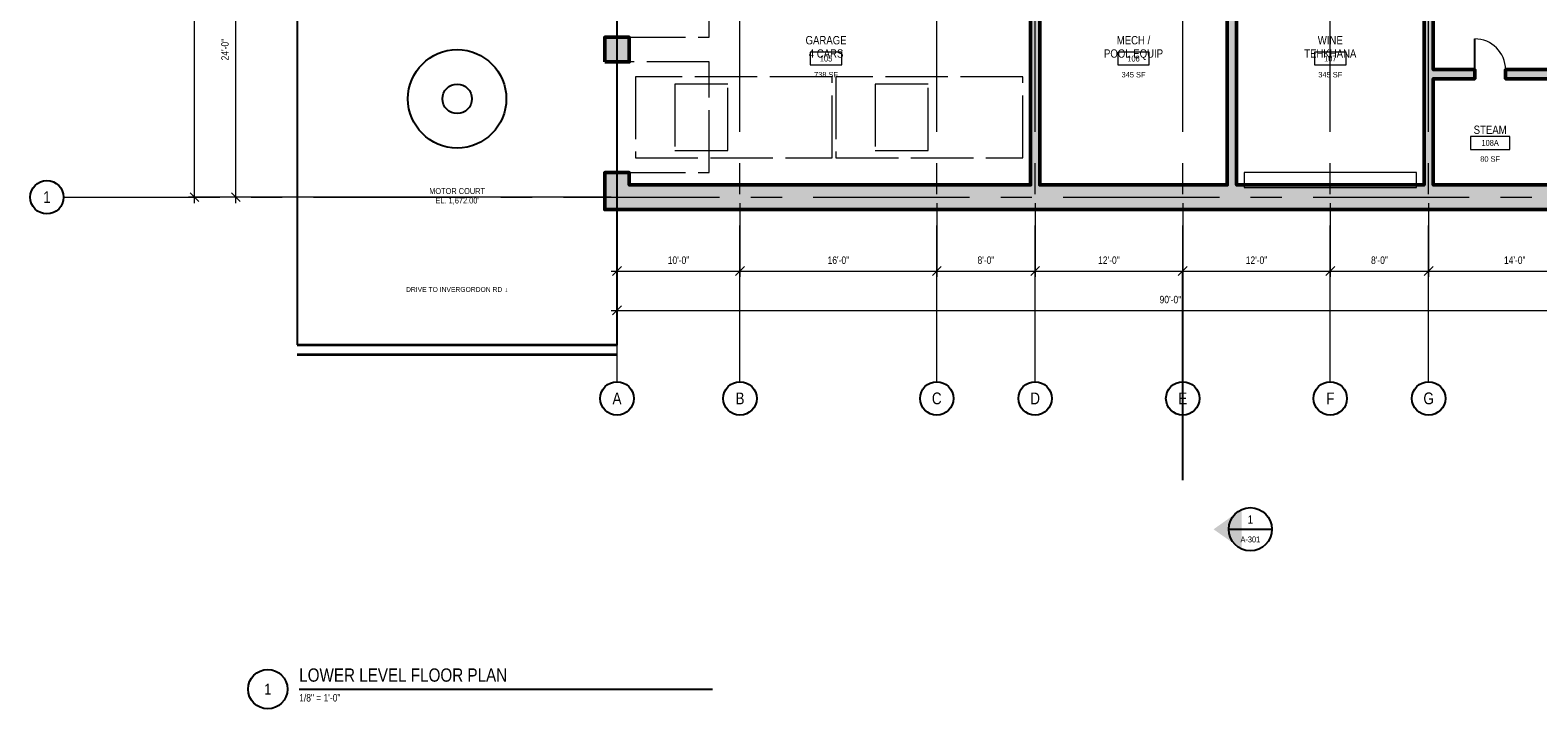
# Model space of a CAD drawing. Header units: inches. Extents: x -573 to 5349, y -139 to 1809.
# Tile 1 of 12: x -573 to 899, y -139 to 523. Entities that reach past the tile are written whole.
import ezdxf
from ezdxf.enums import TextEntityAlignment as Align

# ---------------------------------------------------------------- set-up
doc = ezdxf.new("R2010")
doc.units = ezdxf.units.IN
doc.header["$LTSCALE"] = 48
doc.header["$MEASUREMENT"] = 0
doc.linetypes.add('CENTER', pattern=[5.08, 3.175, -0.635, 0.635, -0.635])
doc.linetypes.add('DASHED', pattern=[1.524, 1.27, -0.254])
for name, color, linetype, lineweight in [('A-ANNO-DIMS', 3, 'CONTINUOUS', 18), ('A-ANNO-SYMB', 7, 'CONTINUOUS', 25), ('A-ANNO-TEXT', 7, 'CONTINUOUS', 25), ('A-AREA-IDEN', 5, 'CONTINUOUS', 18), ('A-DOOR', 2, 'CONTINUOUS', 25), ('A-DOOR-SWNG', 2, 'CONTINUOUS', 13), ('A-FLOR-FIXT', 6, 'CONTINUOUS', 18), ('A-FLOR-OVHD', 8, 'DASHED', 18), ('A-FURN', 8, 'DASHED', 13), ('A-GRID', 8, 'CENTER', 18), ('A-WALL', 7, 'CONTINUOUS', 50), ('A-WALL-PATT', 8, 'CONTINUOUS', 9), ('A-WALL-RETN', 7, 'CONTINUOUS', 35), ('L-SITE', 7, 'CONTINUOUS', 25)]:
    doc.layers.add(name, color=color, linetype=linetype, lineweight=lineweight)
doc.styles.add('JM', font='IBMPlexSansCondensed-Regular.ttf')

msp = doc.modelspace()

# ---------------------------------------------------------------- hatches: boundary and pattern name
at = {"layer": 'A-ANNO-SYMB'}
h = msp.add_hatch(color=7, dxfattribs=at)
h.dxf.hatch_style = 1
h.paths.add_polyline_path([(582.1, 36), (609.4, 16.7), (609.4, 55.3)])
at = {"layer": 'A-WALL-PATT'}
h = msp.add_hatch(color=7, dxfattribs=at)
h.dxf.hatch_style = 1
h.paths.add_polyline_path([(189, 748.5), (216, 748.5), (304.5, 748.5), (304.5, 756), (319.5, 756), (319.5, 744), (319.5, 712), (304.5, 712), (304.5, 739.5), (220.5, 739.5), (220.5, 652.5), (304.5, 652.5), (304.5, 680), (319.5, 680), (319.5, 655.5), (319.5, 652.5), (408, 652.5), (408, 655.5), (483, 655.5), (483, 640.5), (412.5, 640.5), (412.5, 372), (595.5, 372), (595.5, 640.5), (525, 640.5), (525, 655.5), (600, 655.5), (678, 655.5), (678, 640.5), (604.5, 640.5), (604.5, 372), (787.5, 372), (787.5, 480), (787.5, 640.5), (714, 640.5), (714, 655.5), (784.5, 655.5), (787.5, 655.5), (787.5, 678), (796.5, 678), (796.5, 648), (796.5, 484.5), (837, 484.5), (837, 475.5), (796.5, 475.5), (796.5, 372), (907.5, 372), (907.5, 475.5), (867, 475.5), (867, 484.5), (912, 484.5), (955.5, 484.5), (955.5, 608), (964.5, 608), (964.5, 484.5), (981, 484.5), (981, 475.5), (960, 475.5), (916.5, 475.5), (916.5, 372), (1068, 372), (1068, 475.5), (1011, 475.5), (1011, 484.5), (1068, 484.5), (1068, 763.5), (964.5, 763.5), (964.5, 640), (955.5, 640), (955.5, 763.5), (796.5, 763.5), (796.5, 714), (787.5, 714), (787.5, 768), (784.5, 768), (784.5, 846), (799.5, 846), (799.5, 772.5), (960, 772.5), (1068, 772.5), (1068, 816), (1092, 816), (1092, 348), (-12, 348), (-12, 384), (12, 384), (12, 372), (403.5, 372), (403.5, 643.5), (312, 643.5), (216, 643.5), (120, 643.5), (78, 643.5), (78, 652.5), (115.5, 652.5), (115.5, 739.5), (78, 739.5), (78, 748.5), (120, 748.5), (147, 748.5), (147, 739.5), (124.5, 739.5), (124.5, 652.5), (211.5, 652.5), (211.5, 739.5), (189, 739.5)])
h = msp.add_hatch(color=7, dxfattribs=at)
h.dxf.hatch_style = 1
h.paths.add_polyline_path([(-12, 492), (-12, 516), (12, 516), (12, 492)])

# ---------------------------------------------------------------- linework, layer by layer
at = {"layer": 'A-ANNO-DIMS'}
for p, q in [((-412.3, 354.2), (-412.3, 1385.8)), ((-372, 354.2), (-372, 653.8)), ((-5.8, 360), (-418.1, 360)), ((-408, 355.7), (-416.6, 364.3)), ((-5.8, 360), (-377.8, 360)), ((-367.7, 355.7), (-376.3, 364.3)), ((0, 354.2), (0, 282.2)), ((0, 354.2), (0, 243.8)), ((120, 354.2), (120, 282.2)), ((120, 354.2), (120, 282.2)), ((312, 354.2), (312, 282.2)), ((312, 354.2), (312, 282.2)), ((408, 354.2), (408, 282.2)), ((408, 354.2), (408, 282.2)), ((552, 354.2), (552, 282.2)), ((552, 354.2), (552, 282.2)), ((696, 354.2), (696, 282.2)), ((696, 354.2), (696, 282.2)), ((792, 354.2), (792, 282.2)), ((792, 354.2), (792, 282.2)), ((-5.8, 288), (125.8, 288)), ((-4.3, 283.7), (4.3, 292.3)), ((114.2, 288), (317.8, 288)), ((115.7, 283.7), (124.3, 292.3)), ((115.7, 283.7), (124.3, 292.3)), ((306.2, 288), (413.8, 288)), ((307.7, 283.7), (316.3, 292.3)), ((307.7, 283.7), (316.3, 292.3)), ((402.2, 288), (557.8, 288)), ((403.7, 283.7), (412.3, 292.3)), ((403.7, 283.7), (412.3, 292.3)), ((546.2, 288), (701.8, 288)), ((547.7, 283.7), (556.3, 292.3)), ((547.7, 283.7), (556.3, 292.3)), ((690.2, 288), (797.8, 288)), ((691.7, 283.7), (700.3, 292.3)), ((691.7, 283.7), (700.3, 292.3)), ((786.2, 288), (965.8, 288)), ((787.7, 283.7), (796.3, 292.3)), ((787.7, 283.7), (796.3, 292.3)), ((-4.3, 245.3), (4.3, 253.9)), ((-5.8, 249.6), (1085.8, 249.6))]:
    msp.add_line(p, q, dxfattribs=at)
at = {"layer": 'A-ANNO-SYMB'}
for p, q in [((552, 84), (552, 288)), ((596.9, 36), (639.1, 36)), ((-310.1, -120), (93.1, -120))]:
    msp.add_line(p, q, dxfattribs=at)
for centre, radius in [((-556.3, 360), 16.3), ((0, 163.7), 16.3), ((120, 163.7), 16.3), ((312, 163.7), 16.3), ((408, 163.7), 16.3), ((552, 163.7), 16.3), ((696, 163.7), 16.3), ((792, 163.7), 16.3), ((618, 36), 21.1), ((-340.8, -120), 19.2)]:
    msp.add_circle(centre, radius, dxfattribs=at)
at = {"layer": 'A-AREA-IDEN'}
for points in [[(188.6, 489.1), (219.4, 489.1), (219.4, 501.6), (188.6, 501.6)], [(488.6, 489.1), (519.4, 489.1), (519.4, 501.6), (488.6, 501.6)], [(680.6, 489.1), (711.4, 489.1), (711.4, 501.6), (680.6, 501.6)], [(832.8, 406.7), (871.2, 406.7), (871.2, 419.2), (832.8, 419.2)]]:
    msp.add_lwpolyline(points, close=True, dxfattribs=at)
at = {"layer": 'A-DOOR'}
for p, q in [((0, 516), (0, 624)), ((837, 484.5), (837, 514.5)), ((0, 384), (0, 492))]:
    msp.add_line(p, q, dxfattribs=at)
at = {"layer": 'A-DOOR-SWNG'}
msp.add_arc((837, 484.5), 30, 0, 90, dxfattribs=at)
at = {"layer": 'A-FLOR-FIXT'}
msp.add_lwpolyline([(612, 369.6), (780, 369.6), (780, 384), (612, 384)], close=True, dxfattribs=at)
at = {"layer": 'A-FLOR-OVHD'}
for points in [[(6, 516), (90, 516), (90, 624), (6, 624)], [(6, 384), (90, 384), (90, 492), (6, 492)]]:
    msp.add_lwpolyline(points, dxfattribs=at)
at = {"layer": 'A-FURN'}
for points in [[(18, 398.4), (210, 398.4), (210, 477.6), (18, 477.6)], [(213.6, 398.4), (396, 398.4), (396, 477.6), (213.6, 477.6)], [(56.4, 405.6), (108, 405.6), (108, 470.4), (56.4, 470.4)], [(252, 405.6), (303.6, 405.6), (303.6, 470.4), (252, 470.4)]]:
    msp.add_lwpolyline(points, close=True, dxfattribs=at)
at = {"layer": 'A-GRID'}
for p, q in [((0, 180), (0, 1668)), ((120, 180), (120, 1668)), ((312, 180), (312, 1668)), ((408, 180), (408, 1668)), ((552, 180), (552, 1668)), ((696, 180), (696, 1668)), ((792, 180), (792, 1668)), ((-540, 360), (1236, 360))]:
    msp.add_line(p, q, dxfattribs=at)
at = {"layer": 'A-WALL'}
for p, q in [((837, 475.5), (837, 484.5)), ((867, 475.5), (867, 484.5))]:
    msp.add_line(p, q, dxfattribs=at)
for points in [[(796.5, 648), (796.5, 484.5), (837, 484.5), (837, 475.5), (796.5, 475.5), (796.5, 372), (907.5, 372)], [(1092, 348), (-12, 348), (-12, 384), (12, 384), (12, 372), (403.5, 372), (403.5, 643.5)], [(412.5, 640.5), (412.5, 372), (595.5, 372), (595.5, 640.5)], [(604.5, 640.5), (604.5, 372), (787.5, 372), (787.5, 480), (787.5, 640.5)], [(907.5, 475.5), (867, 475.5), (867, 484.5), (912, 484.5)]]:
    msp.add_lwpolyline(points, dxfattribs=at)
msp.add_lwpolyline([(-12, 492), (-12, 516), (12, 516), (12, 492)], close=True, dxfattribs=at)
at = {"layer": 'A-WALL-RETN'}
for p, q in [((-312, 216), (0, 216)), ((-312, 206.4), (0, 206.4))]:
    msp.add_line(p, q, dxfattribs=at)
at = {"layer": 'L-SITE'}
msp.add_lwpolyline([(-312, 216), (0, 216), (0, 696), (-312, 696)], close=True, dxfattribs=at)
for radius in [48, 14.4]:
    msp.add_circle((-156, 456), radius, dxfattribs=at)

# ---------------------------------------------------------------- texts
at = {"layer": 'A-ANNO-DIMS', "style": 'JM'}
msp.add_text('24\'-0"', height=7.2, rotation=90, dxfattribs=at).set_placement((-376.8, 504), align=Align.BOTTOM_CENTER)
for s, p in [('10\'-0"', (60, 292.8)), ('16\'-0"', (216, 292.8)), ('8\'-0"', (360, 292.8)), ('12\'-0"', (480, 292.8)), ('12\'-0"', (624, 292.8)), ('8\'-0"', (744, 292.8)), ('14\'-0"', (876, 292.8)), ('90\'-0"', (540, 254.4))]:
    msp.add_text(s, height=7.2, dxfattribs=at).set_placement(p, align=Align.BOTTOM_CENTER)
at = {"layer": 'A-ANNO-SYMB', "style": 'JM'}
for s, height, p in [('1', 11.5, (-556.3, 360)), ('A', 11.5, (0, 163.7)), ('B', 11.5, (120, 163.7)), ('C', 11.5, (312, 163.7)), ('D', 11.5, (408, 163.7)), ('E', 11.5, (552, 163.7)), ('F', 11.5, (696, 163.7)), ('G', 11.5, (792, 163.7)), ('1', 8.16, (618, 45.5)), ('A-301', 5.76, (618, 26.1))]:
    msp.add_text(s, height=height, dxfattribs=at).set_placement(p, align=Align.MIDDLE_CENTER)
at = {"layer": 'A-ANNO-TEXT', "style": 'JM'}
for s, height, p in [('MOTOR COURT', 5.76, (-156, 366)), ("EL. 1,672.00'", 5.76, (-156, 356.8)), ('DRIVE TO INVERGORDON RD ↓', 4.8, (-156, 270)), ('1', 10.6, (-340.8, -120))]:
    msp.add_text(s, height=height, dxfattribs=at).set_placement(p, align=Align.MIDDLE_CENTER)
msp.add_text('LOWER LEVEL FLOOR PLAN', height=12.96, dxfattribs=at).set_placement((-310.1, -116.6), align=Align.BOTTOM_LEFT)
msp.add_text('1/8" = 1\'-0"', height=7.2, dxfattribs=at).set_placement((-310.1, -124.8), align=Align.TOP_LEFT)
at = {"layer": 'A-AREA-IDEN', "style": 'JM'}
for s, height, p in [('GARAGE', 8.16, (204, 513.2)), ('MECH /', 8.16, (504, 513.2)), ('WINE', 8.16, (696, 513.2)), ('4 CARS', 8.16, (204, 500.2)), ('POOL EQUIP', 8.16, (504, 500.2)), ('TEHKHANA', 8.16, (696, 500.2)), ('105', 5.76, (204, 495.3)), ('106', 5.76, (504, 495.3)), ('107', 5.76, (696, 495.3)), ('STEAM', 8.16, (852, 425.8)), ('108A', 5.76, (852, 413))]:
    msp.add_text(s, height=height, dxfattribs=at).set_placement(p, align=Align.MIDDLE_CENTER)
for s, p in [('738 SF', (204, 482.2)), ('345 SF', (504, 482.2)), ('345 SF', (696, 482.2)), ('80 SF', (852, 399.9))]:
    msp.add_text(s, height=5.28, dxfattribs=at).set_placement(p, align=Align.TOP_CENTER)

doc.saveas('drawing.dxf')
